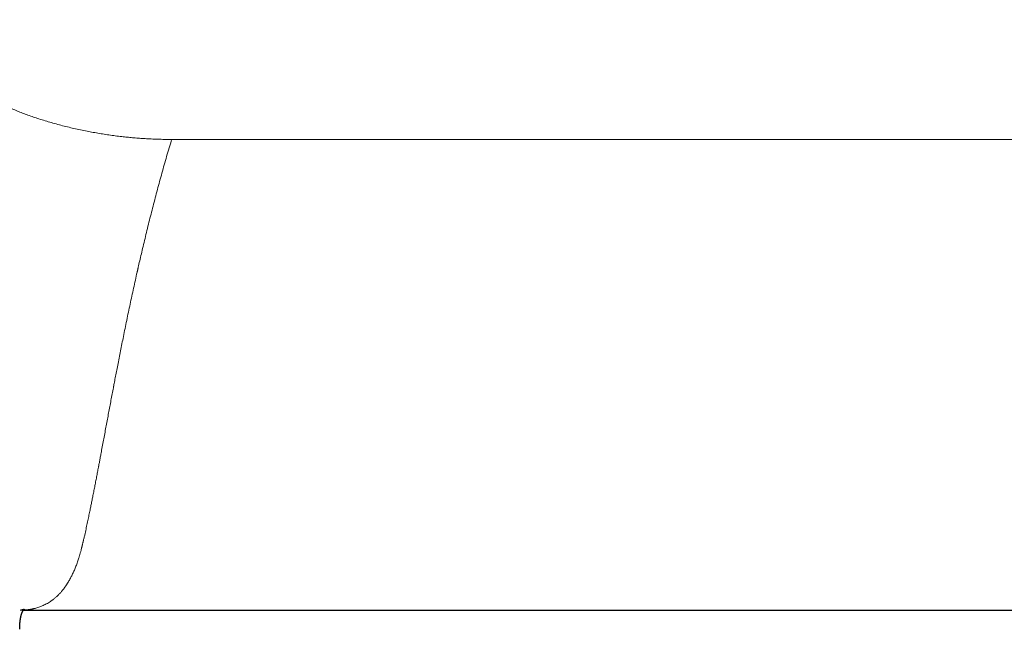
# Model space of a CAD drawing. Header units: millimetres. Extents: x 8 to 717, y 12 to 440.
# Tile 145 of 159: x 393 to 443, y 362 to 393. Entities that reach past the tile are written whole.
import ezdxf

# ---------------------------------------------------------------- set-up
doc = ezdxf.new("R2010")
doc.units = ezdxf.units.MM

msp = doc.modelspace()

# ---------------------------------------------------------------- linework, layer by layer
at = {"color": 252, "linetype": 'Continuous', "lineweight": 0}
msp.add_line((451.409, 387.065), (400.717, 387.065), dxfattribs=at)
at = {"color": 7, "linetype": 'Continuous', "lineweight": 30}
msp.add_line((393.191, 363.18), (466.505, 363.18), dxfattribs=at)
at = {"color": 252, "linetype": 'Continuous', "lineweight": 0}
for points, knots in [([(343.002, 406.539), (343.002, 406.462), (343, 406.259), (343.007, 405.93), (343.021, 405.551), (343.044, 405.173), (343.075, 404.795), (343.116, 404.398), (343.168, 403.981), (343.234, 403.545), (343.311, 403.11), (343.398, 402.676), (343.495, 402.244), (343.603, 401.814), (343.721, 401.386), (343.85, 400.96), (343.988, 400.536), (344.136, 400.115), (344.295, 399.696), (344.455, 399.3), (344.616, 398.927), (344.776, 398.575), (344.943, 398.226), (345.118, 397.88), (345.31, 397.516), (345.521, 397.136), (345.753, 396.74), (345.994, 396.348), (346.245, 395.961), (346.505, 395.578), (346.775, 395.2), (347.053, 394.827), (347.341, 394.458), (347.638, 394.095), (347.943, 393.737), (348.257, 393.385), (348.564, 393.055), (348.863, 392.746), (349.153, 392.457), (349.448, 392.173), (349.75, 391.894), (350.074, 391.604), (350.421, 391.305), (350.793, 390.998), (351.172, 390.697), (351.558, 390.403), (351.952, 390.116), (352.352, 389.837), (352.759, 389.564), (353.173, 389.298), (353.593, 389.04), (354.019, 388.789), (354.452, 388.546), (354.869, 388.322), (355.27, 388.116), (355.654, 387.926), (356.042, 387.742), (356.434, 387.564), (356.852, 387.382), (357.295, 387.198), (357.765, 387.013), (358.24, 386.837), (358.718, 386.669), (359.201, 386.509), (359.687, 386.358), (360.177, 386.216), (360.67, 386.082), (361.167, 385.957), (361.666, 385.841), (362.168, 385.733), (362.649, 385.64), (363.107, 385.558), (363.543, 385.487), (363.981, 385.423), (364.42, 385.366), (364.884, 385.312), (365.374, 385.264), (365.889, 385.222), (366.405, 385.189), (366.922, 385.166), (367.439, 385.151), (367.956, 385.146), (368.473, 385.15), (368.991, 385.163), (369.507, 385.185), (370.024, 385.217), (370.539, 385.257), (371.029, 385.304), (371.493, 385.357), (371.932, 385.413), (372.369, 385.476), (372.806, 385.545), (373.264, 385.626), (373.745, 385.718), (374.248, 385.824), (374.747, 385.939), (375.244, 386.063), (375.738, 386.195), (376.228, 386.336), (376.715, 386.486), (377.198, 386.644), (377.677, 386.811), (378.152, 386.986), (378.623, 387.17), (379.067, 387.352), (379.485, 387.533), (379.877, 387.71), (380.266, 387.893), (380.65, 388.082), (381.052, 388.287), (381.47, 388.51), (381.903, 388.752), (382.33, 389.001), (382.751, 389.258), (383.166, 389.523), (383.574, 389.794), (383.975, 390.073), (384.37, 390.359), (384.757, 390.652), (385.138, 390.951), (385.511, 391.257), (385.859, 391.555), (386.183, 391.843), (386.485, 392.121), (386.78, 392.404), (387.07, 392.691), (387.361, 392.989), (387.651, 393.298), (387.941, 393.62), (388.224, 393.946), (388.5, 394.277), (388.768, 394.612), (389.03, 394.95), (389.286, 395.291), (389.566, 395.673), (389.869, 396.096), (390.194, 396.56), (390.519, 397.03), (390.845, 397.504), (391.175, 397.982), (391.491, 398.434), (391.794, 398.858), (392.086, 399.255), (392.345, 399.596), (392.57, 399.881), (392.758, 400.113), (392.951, 400.342), (393.149, 400.567), (393.338, 400.773), (393.517, 400.96), (393.685, 401.129), (393.858, 401.295), (394.036, 401.456), (394.209, 401.606), (394.378, 401.744), (394.542, 401.87), (394.71, 401.993), (394.883, 402.11), (395.06, 402.223), (395.237, 402.328), (395.414, 402.425), (395.591, 402.514), (395.772, 402.597), (395.958, 402.675), (396.149, 402.746), (396.346, 402.811), (396.546, 402.869), (396.733, 402.915), (396.906, 402.951), (397.065, 402.979), (397.225, 403.002), (397.333, 403.014), (397.387, 403.02)], [0, 0, 0, 0, 0.003497, 0.009233, 0.014971, 0.02071, 0.026448, 0.032184, 0.038849, 0.045515, 0.052181, 0.058846, 0.06551, 0.072176, 0.078841, 0.085506, 0.09217, 0.098836, 0.105501, 0.112166, 0.117877, 0.12359, 0.129303, 0.135016, 0.140728, 0.147432, 0.154138, 0.160844, 0.167549, 0.174254, 0.18096, 0.187666, 0.19437, 0.201075, 0.207781, 0.214487, 0.221192, 0.226944, 0.232698, 0.238453, 0.244207, 0.24996, 0.256648, 0.263338, 0.270028, 0.276717, 0.283405, 0.290095, 0.296785, 0.303474, 0.310162, 0.316852, 0.323542, 0.330231, 0.335968, 0.341707, 0.347446, 0.353185, 0.358923, 0.365609, 0.372297, 0.378985, 0.385671, 0.392357, 0.399045, 0.405733, 0.412419, 0.419106, 0.425793, 0.432481, 0.439167, 0.444903, 0.45064, 0.456377, 0.462114, 0.467849, 0.474534, 0.48122, 0.487905, 0.49459, 0.501274, 0.50796, 0.514646, 0.52133, 0.528015, 0.5347, 0.541386, 0.54807, 0.553804, 0.559538, 0.565273, 0.571008, 0.576741, 0.583427, 0.590113, 0.5968, 0.603486, 0.610171, 0.616858, 0.623545, 0.630231, 0.636916, 0.643603, 0.65029, 0.656975, 0.66271, 0.668445, 0.674181, 0.679917, 0.685651, 0.692339, 0.699028, 0.705717, 0.712405, 0.719092, 0.725781, 0.73247, 0.739158, 0.745846, 0.752535, 0.759224, 0.765912, 0.771649, 0.777387, 0.783125, 0.788863, 0.7946, 0.800746, 0.806892, 0.813039, 0.819184, 0.825328, 0.831472, 0.837616, 0.843759, 0.851947, 0.860135, 0.868323, 0.876732, 0.88514, 0.893549, 0.900641, 0.907734, 0.914826, 0.919096, 0.923367, 0.927638, 0.931908, 0.936178, 0.939533, 0.94289, 0.946247, 0.949603, 0.952958, 0.955812, 0.958669, 0.961527, 0.964385, 0.96724, 0.970093, 0.972745, 0.975399, 0.978052, 0.980703, 0.983427, 0.986153, 0.988879, 0.991602, 0.993696, 0.995791, 0.997895, 1, 1, 1, 1]), ([(400.717, 387.065), (400.694, 387.065), (400.646, 387.065), (400.573, 387.066), (400.496, 387.066), (400.419, 387.067), (400.343, 387.068), (400.235, 387.07), (400.093, 387.074), (399.871, 387.081), (399.603, 387.092), (399.302, 387.109), (399.012, 387.13), (398.735, 387.153), (398.458, 387.179), (398.166, 387.211), (397.857, 387.248), (397.534, 387.292), (397.213, 387.341), (396.894, 387.393), (396.578, 387.451), (396.255, 387.514), (395.926, 387.583), (395.591, 387.659), (395.261, 387.74), (394.935, 387.825), (394.613, 387.915), (394.296, 388.009), (393.992, 388.105), (393.702, 388.202), (393.424, 388.299), (393.152, 388.401), (392.885, 388.506), (392.622, 388.614), (392.368, 388.725), (392.121, 388.839), (391.883, 388.955), (391.651, 389.074), (391.425, 389.197), (391.206, 389.323), (390.994, 389.452), (390.798, 389.579), (390.618, 389.703), (390.452, 389.824), (390.293, 389.948), (390.14, 390.074), (389.995, 390.202), (389.857, 390.332), (389.726, 390.465), (389.598, 390.605), (389.473, 390.755), (389.353, 390.913), (389.244, 391.074), (389.145, 391.236), (389.057, 391.4), (388.98, 391.565), (388.914, 391.731), (388.86, 391.896), (388.815, 392.061), (388.779, 392.227), (388.756, 392.37), (388.74, 392.491), (388.731, 392.588), (388.725, 392.664), (388.722, 392.719), (388.721, 392.752), (388.719, 392.786), (388.719, 392.821), (388.718, 392.855), (388.717, 392.887), (388.717, 392.907), (388.717, 392.917)], [0, 0, 0, 0, 0.003767, 0.007878, 0.012152, 0.016413, 0.020548, 0.024606, 0.034228, 0.043907, 0.061149, 0.078402, 0.093802, 0.109202, 0.124602, 0.140003, 0.158336, 0.176669, 0.195003, 0.213337, 0.231671, 0.250004, 0.270003, 0.290002, 0.310002, 0.330002, 0.350002, 0.370002, 0.390002, 0.408336, 0.42667, 0.445003, 0.463336, 0.481668, 0.500001, 0.517859, 0.535719, 0.553577, 0.571433, 0.589288, 0.607142, 0.624997, 0.640624, 0.656252, 0.671879, 0.687505, 0.703129, 0.718751, 0.734374, 0.749999, 0.767857, 0.785715, 0.803573, 0.82143, 0.839286, 0.857143, 0.875001, 0.8925, 0.91, 0.927502, 0.945002, 0.955264, 0.965556, 0.975769, 0.979183, 0.982664, 0.986262, 0.989932, 0.993538, 0.99694, 1, 1, 1, 1]), ([(400.717, 387.065), (400.674, 386.921), (400.588, 386.634), (400.463, 386.205), (400.341, 385.779), (400.223, 385.356), (400.107, 384.936), (399.994, 384.518), (399.883, 384.099), (399.774, 383.683), (399.669, 383.271), (399.566, 382.861), (399.464, 382.45), (399.364, 382.038), (399.269, 381.641), (399.179, 381.261), (399.098, 380.911), (399.042, 380.669), (399.012, 380.534), (399.002, 380.492), (398.992, 380.449), (398.983, 380.407), (398.973, 380.365), (398.937, 380.203), (398.874, 379.92), (398.785, 379.516), (398.696, 379.111), (398.609, 378.703), (398.522, 378.294), (398.437, 377.884), (398.352, 377.472), (398.271, 377.076), (398.195, 376.696), (398.122, 376.332), (398.05, 375.968), (397.982, 375.619), (397.917, 375.285), (397.857, 374.978), (397.811, 374.737), (397.784, 374.598), (397.774, 374.546), (397.771, 374.53), (397.768, 374.514), (397.765, 374.497), (397.762, 374.481), (397.74, 374.364), (397.698, 374.146), (397.638, 373.828), (397.578, 373.507), (397.517, 373.186), (397.457, 372.862), (397.396, 372.538), (397.335, 372.21), (397.273, 371.879), (397.211, 371.545), (397.156, 371.25), (397.107, 370.993), (397.068, 370.782), (397.04, 370.637), (397.025, 370.556), (397.02, 370.531), (397.015, 370.505), (397.011, 370.48), (397.006, 370.455), (396.987, 370.356), (396.954, 370.183), (396.907, 369.936), (396.859, 369.687), (396.811, 369.437), (396.762, 369.184), (396.714, 368.942), (396.667, 368.708), (396.622, 368.484), (396.583, 368.292), (396.549, 368.13), (396.522, 367.997), (396.493, 367.862), (396.464, 367.724), (396.434, 367.582), (396.402, 367.436), (396.37, 367.289), (396.336, 367.139), (396.307, 367.008), (396.281, 366.895), (396.26, 366.805), (396.245, 366.741), (396.236, 366.702), (396.232, 366.683), (396.226, 366.662), (396.221, 366.64), (396.214, 366.61), (396.206, 366.575), (396.196, 366.535), (396.188, 366.5), (396.18, 366.469), (396.174, 366.442), (396.168, 366.42), (396.164, 366.402), (396.161, 366.389), (396.158, 366.38), (396.157, 366.375), (396.156, 366.369), (396.153, 366.36), (396.15, 366.346), (396.146, 366.332), (396.143, 366.317), (396.134, 366.282), (396.113, 366.204), (396.088, 366.112), (396.063, 366.025), (396.045, 365.962), (396.026, 365.9), (395.991, 365.786), (395.937, 365.623), (395.887, 365.488), (395.862, 365.421)], [0, 0, 0, 0, 0.016171, 0.032206, 0.048104, 0.063867, 0.079587, 0.095165, 0.110828, 0.126577, 0.141925, 0.157346, 0.172854, 0.188449, 0.204132, 0.218005, 0.231946, 0.244271, 0.245889, 0.247507, 0.249127, 0.250748, 0.252369, 0.253992, 0.269498, 0.285171, 0.30101, 0.317017, 0.333191, 0.349532, 0.366042, 0.382719, 0.397535, 0.412481, 0.427557, 0.442765, 0.456255, 0.469848, 0.481893, 0.487218, 0.487916, 0.488615, 0.489314, 0.490013, 0.490712, 0.491412, 0.505193, 0.519203, 0.533442, 0.54791, 0.562608, 0.577535, 0.592692, 0.608492, 0.624534, 0.640818, 0.651698, 0.662684, 0.672438, 0.673722, 0.675007, 0.676293, 0.677581, 0.67887, 0.68016, 0.692764, 0.705684, 0.71892, 0.732471, 0.746338, 0.760522, 0.773264, 0.786251, 0.799483, 0.807395, 0.815408, 0.823688, 0.832251, 0.841261, 0.850565, 0.860162, 0.870054, 0.880239, 0.886659, 0.893191, 0.899032, 0.899957, 0.901403, 0.903021, 0.904578, 0.906076, 0.909256, 0.912126, 0.914686, 0.916935, 0.918875, 0.920478, 0.921783, 0.922788, 0.923494, 0.923742, 0.92391, 0.924748, 0.925817, 0.926886, 0.927955, 0.929024, 0.934898, 0.945376, 0.950144, 0.955094, 0.960036, 0.964971, 0.982533, 1, 1, 1, 1]), ([(395.862, 365.421), (395.834, 365.352), (395.78, 365.215), (395.693, 365.022), (395.602, 364.839), (395.538, 364.725), (395.506, 364.668)], [0, 0, 0, 0, 0.252818, 0.503743, 0.752796, 1, 1, 1, 1]), ([(393.194, 363.184), (393.195, 363.184), (393.21, 363.184), (393.24, 363.186), (393.279, 363.189), (393.313, 363.191), (393.342, 363.194), (393.372, 363.197), (393.4, 363.2), (393.426, 363.203), (393.452, 363.207), (393.478, 363.21), (393.506, 363.215), (393.536, 363.219), (393.569, 363.225), (393.602, 363.231), (393.635, 363.238), (393.67, 363.245), (393.705, 363.253), (393.759, 363.266), (393.83, 363.284), (393.926, 363.313), (394.029, 363.348), (394.14, 363.392), (394.249, 363.442), (394.357, 363.497), (394.463, 363.557), (394.574, 363.628), (394.688, 363.71), (394.805, 363.804), (394.917, 363.905), (395.025, 364.014), (395.106, 364.104), (395.162, 364.171), (395.194, 364.21), (395.225, 364.25), (395.256, 364.29), (395.285, 364.33), (395.315, 364.372), (395.342, 364.412), (395.368, 364.45), (395.39, 364.483), (395.412, 364.516), (395.432, 364.549), (395.455, 364.585), (395.48, 364.625), (395.497, 364.654), (395.506, 364.668)], [0, 0, 0, 0, 0.001152, 0.016167, 0.031292, 0.041754, 0.052267, 0.062831, 0.073107, 0.082115, 0.091372, 0.100876, 0.110629, 0.122079, 0.133853, 0.145951, 0.158373, 0.171119, 0.184189, 0.197285, 0.230866, 0.263655, 0.306753, 0.349871, 0.393932, 0.437814, 0.482204, 0.527109, 0.580563, 0.633547, 0.686067, 0.738359, 0.791644, 0.808318, 0.824959, 0.841565, 0.858137, 0.874187, 0.89032, 0.907039, 0.920587, 0.933971, 0.944841, 0.956879, 0.970085, 0.984458, 1, 1, 1, 1])]:
    msp.add_open_spline(points, degree=3, knots=knots, dxfattribs=at)
at = {"color": 7, "linetype": 'Continuous', "lineweight": 30}
for points, knots in [([(343.023, 405.535), (343.025, 405.5), (343.03, 405.393), (343.042, 405.213), (343.058, 404.995), (343.076, 404.778), (343.098, 404.561), (343.122, 404.345), (343.148, 404.128), (343.178, 403.912), (343.209, 403.696), (343.244, 403.48), (343.281, 403.264), (343.321, 403.048), (343.363, 402.832), (343.408, 402.616), (343.456, 402.401), (343.507, 402.185), (343.56, 401.969), (343.616, 401.753), (343.674, 401.537), (343.735, 401.321), (343.799, 401.105), (343.866, 400.89), (343.935, 400.676), (344.006, 400.463), (344.08, 400.251), (344.156, 400.039), (344.234, 399.829), (344.315, 399.62), (344.399, 399.411), (344.485, 399.204), (344.573, 398.997), (344.664, 398.792), (344.757, 398.587), (344.853, 398.383), (344.951, 398.18), (345.051, 397.978), (345.154, 397.777), (345.26, 397.576), (345.368, 397.376), (345.479, 397.177), (345.591, 396.979), (345.706, 396.783), (345.823, 396.587), (345.943, 396.393), (346.065, 396.199), (346.189, 396.007), (346.316, 395.816), (346.445, 395.625), (346.576, 395.436), (346.71, 395.248), (346.846, 395.061), (346.983, 394.876), (347.124, 394.692), (347.266, 394.509), (347.41, 394.327), (347.557, 394.147), (347.706, 393.968), (347.857, 393.79), (348.01, 393.614), (348.166, 393.438), (348.323, 393.264), (348.483, 393.092), (348.645, 392.92), (348.809, 392.75), (348.975, 392.582), (349.144, 392.415), (349.314, 392.249), (349.486, 392.085), (349.66, 391.923), (349.835, 391.762), (350.013, 391.603), (350.192, 391.446), (350.373, 391.29), (350.557, 391.136), (350.742, 390.983), (350.928, 390.832), (351.117, 390.683), (351.308, 390.535), (351.501, 390.388), (351.696, 390.243), (351.892, 390.1), (352.09, 389.959), (352.289, 389.819), (352.49, 389.682), (352.692, 389.547), (352.895, 389.413), (353.1, 389.282), (353.306, 389.152), (353.514, 389.024), (353.724, 388.898), (353.934, 388.774), (354.147, 388.652), (354.361, 388.531), (354.576, 388.413), (354.793, 388.296), (355.012, 388.181), (355.232, 388.068), (355.454, 387.957), (355.677, 387.848), (355.902, 387.74), (356.128, 387.634), (356.357, 387.53), (356.586, 387.428), (356.818, 387.328), (357.05, 387.23), (357.284, 387.134), (357.518, 387.04), (357.752, 386.948), (357.988, 386.859), (358.224, 386.772), (358.461, 386.687), (358.699, 386.604), (358.937, 386.523), (359.176, 386.445), (359.416, 386.369), (359.657, 386.295), (359.899, 386.223), (360.141, 386.153), (360.384, 386.085), (360.629, 386.02), (360.873, 385.956), (361.119, 385.895), (361.366, 385.836), (361.613, 385.779), (361.862, 385.724), (362.111, 385.671), (362.361, 385.621), (362.612, 385.572), (362.864, 385.526), (363.117, 385.482), (363.371, 385.44), (363.626, 385.4), (363.88, 385.363), (364.135, 385.328), (364.39, 385.295), (364.645, 385.264), (364.9, 385.236), (365.156, 385.21), (365.412, 385.186), (365.667, 385.164), (365.923, 385.145), (366.179, 385.128), (366.435, 385.113), (366.692, 385.1), (366.948, 385.09), (367.205, 385.082), (367.462, 385.076), (367.719, 385.073), (367.976, 385.071), (368.233, 385.072), (368.49, 385.075), (368.746, 385.081), (369.003, 385.089), (369.259, 385.099), (369.516, 385.111), (369.772, 385.125), (370.029, 385.142), (370.285, 385.161), (370.541, 385.183), (370.798, 385.206), (371.054, 385.232), (371.309, 385.26), (371.564, 385.291), (371.819, 385.323), (372.073, 385.358), (372.326, 385.395), (372.58, 385.434), (372.832, 385.476), (373.084, 385.519), (373.335, 385.565), (373.586, 385.613), (373.836, 385.664), (374.086, 385.716), (374.335, 385.771), (374.583, 385.828), (374.83, 385.887), (375.077, 385.948), (375.324, 386.011), (375.569, 386.077), (375.813, 386.144), (376.057, 386.214), (376.299, 386.286), (376.541, 386.36), (376.782, 386.436), (377.022, 386.515), (377.261, 386.595), (377.499, 386.678), (377.736, 386.762), (377.973, 386.849), (378.209, 386.938), (378.443, 387.029), (378.677, 387.123), (378.909, 387.218), (379.14, 387.315), (379.369, 387.414), (379.598, 387.515), (379.825, 387.618), (380.051, 387.723), (380.276, 387.831), (380.499, 387.94), (380.722, 388.051), (380.943, 388.165), (381.162, 388.28), (381.38, 388.396), (381.596, 388.515), (381.811, 388.636), (382.024, 388.758), (382.236, 388.882), (382.446, 389.008), (382.655, 389.136), (382.862, 389.266), (383.068, 389.398), (383.272, 389.531), (383.474, 389.666), (383.675, 389.804), (383.875, 389.943), (384.073, 390.084), (384.269, 390.226), (384.464, 390.371), (384.656, 390.516), (384.847, 390.664), (385.036, 390.813), (385.223, 390.964), (385.408, 391.116), (385.592, 391.27), (385.773, 391.426), (385.953, 391.583), (386.131, 391.742), (386.307, 391.903), (386.482, 392.066), (386.654, 392.229), (386.824, 392.395), (386.992, 392.561), (387.159, 392.73), (387.323, 392.899), (387.485, 393.07), (387.645, 393.242), (387.801, 393.415), (387.955, 393.588), (388.107, 393.762), (388.257, 393.939), (388.407, 394.119), (388.557, 394.302), (388.705, 394.488), (388.854, 394.677), (389.006, 394.875), (389.164, 395.084), (389.329, 395.306), (389.5, 395.539), (389.679, 395.788), (389.869, 396.054), (390.073, 396.346), (390.301, 396.673), (390.569, 397.061), (390.851, 397.471), (391.121, 397.862), (391.347, 398.186), (391.544, 398.466), (391.723, 398.716), (391.89, 398.946), (392.048, 399.159), (392.198, 399.358), (392.343, 399.547), (392.481, 399.723), (392.613, 399.888), (392.744, 400.049), (392.876, 400.205), (393.007, 400.358), (393.136, 400.503), (393.261, 400.64), (393.384, 400.771), (393.505, 400.896), (393.625, 401.017), (393.743, 401.132), (393.859, 401.241), (393.974, 401.345), (394.086, 401.444), (394.197, 401.539), (394.307, 401.629), (394.417, 401.715), (394.525, 401.798), (394.633, 401.877), (394.74, 401.952), (394.846, 402.023), (394.952, 402.092), (395.057, 402.157), (395.163, 402.22), (395.269, 402.28), (395.375, 402.337), (395.48, 402.392), (395.585, 402.443), (395.689, 402.492), (395.793, 402.538), (395.897, 402.581), (396, 402.621), (396.104, 402.659), (396.208, 402.695), (396.313, 402.729), (396.419, 402.761), (396.525, 402.79), (396.631, 402.818), (396.737, 402.842), (396.844, 402.865), (396.95, 402.885), (397.058, 402.904), (397.166, 402.92), (397.273, 402.934), (397.344, 402.941), (397.378, 402.945)], [0, 0, 0, 0, 0.001601, 0.004931, 0.008259, 0.011587, 0.014916, 0.018244, 0.021567, 0.024895, 0.028224, 0.031557, 0.034893, 0.038234, 0.04158, 0.044931, 0.048289, 0.051654, 0.055026, 0.058406, 0.061795, 0.065194, 0.068604, 0.072009, 0.075407, 0.078799, 0.082185, 0.085566, 0.088943, 0.092315, 0.095685, 0.099051, 0.102416, 0.105779, 0.10914, 0.112502, 0.115865, 0.119216, 0.122583, 0.125956, 0.129331, 0.132703, 0.136068, 0.139421, 0.142789, 0.146156, 0.149522, 0.152888, 0.156254, 0.159622, 0.162991, 0.16636, 0.169727, 0.173093, 0.176457, 0.179821, 0.183185, 0.18655, 0.189915, 0.193282, 0.19665, 0.200022, 0.203396, 0.206774, 0.210156, 0.213532, 0.216909, 0.220285, 0.223661, 0.227037, 0.230414, 0.233793, 0.237148, 0.24052, 0.243895, 0.247271, 0.250642, 0.254005, 0.257356, 0.260758, 0.26415, 0.267538, 0.27092, 0.274297, 0.27767, 0.281039, 0.284406, 0.28777, 0.291131, 0.294491, 0.29785, 0.301209, 0.304568, 0.307927, 0.311287, 0.314648, 0.318012, 0.321378, 0.324747, 0.328119, 0.331496, 0.334877, 0.338263, 0.341655, 0.345053, 0.348458, 0.351866, 0.355264, 0.358657, 0.362043, 0.365425, 0.368801, 0.372174, 0.375543, 0.378908, 0.382271, 0.385632, 0.388992, 0.39235, 0.395707, 0.399065, 0.402423, 0.405782, 0.409142, 0.412503, 0.415868, 0.419234, 0.422605, 0.425979, 0.429358, 0.432741, 0.43613, 0.439525, 0.442926, 0.446337, 0.449707, 0.453086, 0.456471, 0.459858, 0.46324, 0.466616, 0.46998, 0.473356, 0.47673, 0.480102, 0.483474, 0.486846, 0.490219, 0.493591, 0.496968, 0.500342, 0.503715, 0.507087, 0.510458, 0.513829, 0.5172, 0.520573, 0.523946, 0.527322, 0.5307, 0.534081, 0.537465, 0.540854, 0.544236, 0.547616, 0.550995, 0.554372, 0.55775, 0.561127, 0.564505, 0.567869, 0.571242, 0.574622, 0.578004, 0.581382, 0.584753, 0.588115, 0.591491, 0.59487, 0.598246, 0.601619, 0.604991, 0.608362, 0.611732, 0.615102, 0.618472, 0.621843, 0.625215, 0.628589, 0.631965, 0.635343, 0.638728, 0.64211, 0.64549, 0.648868, 0.652244, 0.65562, 0.658995, 0.662371, 0.665747, 0.669124, 0.672504, 0.675885, 0.67927, 0.682652, 0.686024, 0.689394, 0.692763, 0.696131, 0.699499, 0.702867, 0.706236, 0.709604, 0.712974, 0.716344, 0.719717, 0.723091, 0.726467, 0.729846, 0.733225, 0.736602, 0.739976, 0.743349, 0.74672, 0.750091, 0.753461, 0.756832, 0.760203, 0.763575, 0.76695, 0.770326, 0.773706, 0.777091, 0.78046, 0.783835, 0.787212, 0.79059, 0.793963, 0.797331, 0.800694, 0.803995, 0.807323, 0.810679, 0.814064, 0.817482, 0.820932, 0.824411, 0.827972, 0.831832, 0.835852, 0.840068, 0.844525, 0.849285, 0.854449, 0.860184, 0.86683, 0.875282, 0.882136, 0.887767, 0.892741, 0.897231, 0.901369, 0.90524, 0.908897, 0.912381, 0.915672, 0.918747, 0.921664, 0.924748, 0.927681, 0.930483, 0.933174, 0.93577, 0.938283, 0.940737, 0.943118, 0.945407, 0.947615, 0.949753, 0.951827, 0.953846, 0.955815, 0.95774, 0.959623, 0.961467, 0.963245, 0.965, 0.96673, 0.968435, 0.970114, 0.971767, 0.973393, 0.974992, 0.976564, 0.97811, 0.979629, 0.981125, 0.982602, 0.984097, 0.985579, 0.987051, 0.988514, 0.989971, 0.991422, 0.992868, 0.994299, 0.995737, 0.997184, 0.998638, 1, 1, 1, 1]), ([(393.005, 362.21), (393.005, 362.217), (393.005, 362.237), (393.005, 362.269), (393.006, 362.302), (393.006, 362.329), (393.007, 362.354), (393.008, 362.379), (393.009, 362.406), (393.011, 362.434), (393.013, 362.465), (393.015, 362.495), (393.017, 362.524), (393.019, 362.549), (393.021, 362.571), (393.023, 362.592), (393.026, 362.613), (393.028, 362.634), (393.031, 362.655), (393.033, 362.674), (393.036, 362.69), (393.038, 362.705), (393.04, 362.719), (393.043, 362.736), (393.046, 362.754), (393.049, 362.771), (393.052, 362.786), (393.054, 362.799), (393.057, 362.814), (393.061, 362.835), (393.067, 362.859), (393.073, 362.887), (393.08, 362.912), (393.087, 362.937), (393.093, 362.958), (393.098, 362.977), (393.104, 362.996), (393.109, 363.009), (393.112, 363.019), (393.115, 363.026), (393.118, 363.034), (393.121, 363.042), (393.124, 363.05), (393.126, 363.055), (393.128, 363.06), (393.129, 363.064), (393.131, 363.068), (393.133, 363.073), (393.136, 363.08), (393.139, 363.087), (393.142, 363.093), (393.145, 363.099), (393.147, 363.104), (393.149, 363.109), (393.152, 363.114), (393.155, 363.119), (393.157, 363.123), (393.159, 363.127), (393.16, 363.13), (393.162, 363.132), (393.163, 363.136), (393.165, 363.139), (393.168, 363.143), (393.17, 363.147), (393.172, 363.15), (393.174, 363.153), (393.175, 363.156), (393.177, 363.158), (393.178, 363.161), (393.18, 363.163), (393.182, 363.166), (393.183, 363.169), (393.184, 363.17), (393.186, 363.172), (393.187, 363.174), (393.188, 363.175), (393.189, 363.177), (393.19, 363.178), (393.191, 363.181), (393.193, 363.183), (393.195, 363.185), (393.196, 363.187), (393.197, 363.189), (393.199, 363.19), (393.2, 363.192), (393.201, 363.193), (393.202, 363.195), (393.204, 363.197), (393.205, 363.198), (393.206, 363.2), (393.208, 363.201), (393.209, 363.203), (393.21, 363.204), (393.211, 363.205), (393.212, 363.206), (393.214, 363.208), (393.215, 363.21), (393.216, 363.211), (393.217, 363.212), (393.218, 363.213), (393.219, 363.214), (393.219, 363.214), (393.22, 363.215), (393.221, 363.216), (393.223, 363.217), (393.224, 363.218), (393.225, 363.219), (393.225, 363.22), (393.226, 363.22), (393.226, 363.221), (393.227, 363.221), (393.228, 363.222), (393.228, 363.222), (393.229, 363.223), (393.229, 363.223), (393.23, 363.224), (393.23, 363.224), (393.23, 363.224), (393.231, 363.224), (393.231, 363.225), (393.231, 363.225), (393.231, 363.225), (393.232, 363.225), (393.232, 363.225), (393.232, 363.225), (393.232, 363.225), (393.232, 363.225), (393.23, 363.224), (393.227, 363.222), (393.225, 363.221), (393.223, 363.22), (393.221, 363.219), (393.219, 363.218), (393.216, 363.216), (393.213, 363.215), (393.209, 363.213), (393.206, 363.212), (393.202, 363.21), (393.197, 363.208), (393.193, 363.207), (393.189, 363.206), (393.186, 363.204), (393.183, 363.203), (393.179, 363.202), (393.175, 363.201), (393.171, 363.2), (393.166, 363.198), (393.161, 363.197), (393.155, 363.195), (393.15, 363.194), (393.146, 363.193), (393.142, 363.192), (393.137, 363.191), (393.132, 363.19), (393.125, 363.189), (393.117, 363.187), (393.11, 363.186), (393.103, 363.185), (393.096, 363.184), (393.091, 363.183), (393.087, 363.183), (393.084, 363.183), (393.08, 363.182), (393.076, 363.182), (393.072, 363.181), (393.068, 363.181), (393.062, 363.181), (393.056, 363.18), (393.051, 363.18), (393.048, 363.18), (393.047, 363.18), (393.047, 363.18), (393.046, 363.18), (393.05, 363.18), (393.055, 363.18), (393.057, 363.18)], [0, 0, 0, 0, 0.002844, 0.008417, 0.013155, 0.017085, 0.020523, 0.024765, 0.028895, 0.03392, 0.039284, 0.044967, 0.050129, 0.054778, 0.059082, 0.063095, 0.066908, 0.071184, 0.075841, 0.080003, 0.083456, 0.086293, 0.089474, 0.093268, 0.097793, 0.101941, 0.105487, 0.108655, 0.112453, 0.116999, 0.125666, 0.132301, 0.141132, 0.150112, 0.156936, 0.164951, 0.172925, 0.180822, 0.184458, 0.188528, 0.193078, 0.198067, 0.202588, 0.20622, 0.209052, 0.211175, 0.213524, 0.2177, 0.222812, 0.228172, 0.233468, 0.238344, 0.242049, 0.246163, 0.251136, 0.256357, 0.260679, 0.264074, 0.266673, 0.269782, 0.273531, 0.277908, 0.282303, 0.287351, 0.291885, 0.295889, 0.299422, 0.302129, 0.305547, 0.309674, 0.31411, 0.317888, 0.32113, 0.323617, 0.326011, 0.32858, 0.331325, 0.334249, 0.338164, 0.34271, 0.347585, 0.351789, 0.355304, 0.358075, 0.361019, 0.364527, 0.368601, 0.373035, 0.377478, 0.381863, 0.385779, 0.389138, 0.39194, 0.394905, 0.399935, 0.406211, 0.41226, 0.41629, 0.41989, 0.423108, 0.425943, 0.428845, 0.432647, 0.437367, 0.44365, 0.448918, 0.453038, 0.456709, 0.460044, 0.463395, 0.466919, 0.471303, 0.476522, 0.481381, 0.485236, 0.488242, 0.491051, 0.493774, 0.496411, 0.499328, 0.503031, 0.507523, 0.512423, 0.518305, 0.523578, 0.52859, 0.533528, 0.568736, 0.579207, 0.589671, 0.599449, 0.608623, 0.618473, 0.629497, 0.640795, 0.652126, 0.663491, 0.674888, 0.686316, 0.697539, 0.70555, 0.712959, 0.720333, 0.728222, 0.736425, 0.744629, 0.754593, 0.764558, 0.774521, 0.784305, 0.791352, 0.798127, 0.805511, 0.813755, 0.826238, 0.838692, 0.851092, 0.863423, 0.875581, 0.883416, 0.890403, 0.897272, 0.904659, 0.912602, 0.92058, 0.928558, 0.936534, 0.952495, 0.968516, 0.984611, 0.987883, 0.991234, 0.994705, 0.99873, 1, 1, 1, 1])]:
    msp.add_open_spline(points, degree=3, knots=knots, dxfattribs=at)

doc.saveas('drawing.dxf')
